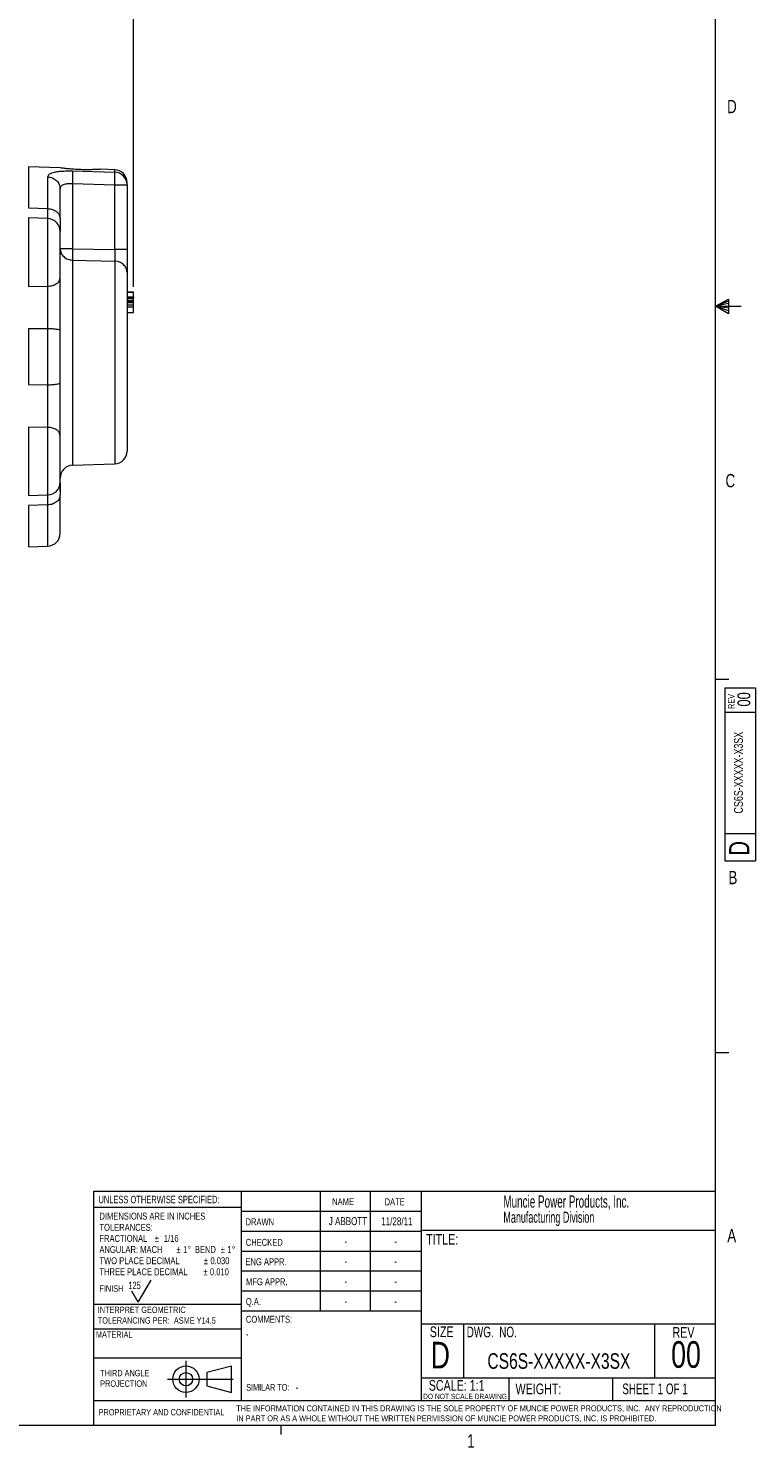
# Model space of a CAD drawing. Header units: inches. Extents: x 0.3 to 33.9, y 0.2 to 21.7.
# Tile 16 of 24: x 27.1 to 33.9, y 0.2 to 13.5. Entities that reach past the tile are written whole.
import ezdxf

# ---------------------------------------------------------------- set-up
doc = ezdxf.new("R2010")
doc.units = ezdxf.units.IN
doc.header["$MEASUREMENT"] = 0
doc.linetypes.add('CENTERX2', pattern=[0.8, 0.5, -0.1, 0.1, -0.1])
doc.layers.add('BORDER', color=7, linetype='Continuous', lineweight=15)
doc.layers.add('SLD-0', color=7, linetype='Continuous', lineweight=15)
doc.styles.add('SLDTEXTSTYLE0', font='TXT', dxfattribs={"width": 0.75})
doc.styles.add('SLDTEXTSTYLE1', font='TXT', dxfattribs={"width": 0.605})
doc.styles.add('SLDTEXTSTYLE2', font='TXT', dxfattribs={"width": 0.694444})
doc.styles.add('SLDTEXTSTYLE3', font='TXT', dxfattribs={"width": 0.6875})
doc.dimstyles.new('SLDDIMSTYLE0', dxfattribs={"dimtxt": 0.25, "dimasz": 0.13, "dimexe": 0, "dimexo": 0.0625, "dimgap": 0.0625, "dimtad": 0, "dimtih": 1, "dimtoh": 1, "dimdec": 4, "dimrnd": 1e-09, "dimzin": 12, "dimdsep": 46, "dimtxsty": 'SLDTEXTSTYLE0', "dimsah": 1, "dimcen": 0.09, "dimadec": 0, "dimazin": 3, "dimtfac": 1, "dimtdec": 4, "dimtofl": 0, "dimtmove": 0, "dimatfit": 3, "dimfxl": 1, "dimfrac": 2, "dimtolj": 1, "dimtzin": 12, "dimarcsym": 0})

# ---------------------------------------------------------------- blocks, each defined once
blk = doc.blocks.new('Block1')
at = {"layer": 'SLD-0', "color": 1, "linetype": 'CENTERX2'}
for p, q in [((3.162, 0.867), (3.162, 0.522)), ((2.989, 0.695), (3.334, 0.695))]:
    blk.add_line(p, q, dxfattribs=at)
at = {"layer": 'SLD-0', "color": 1}
for p, q in [((3.589, 0.818), (3.359, 0.758)), ((3.589, 0.571), (3.589, 0.818)), ((3.334, 0.695), (3.604, 0.695)), ((3.359, 0.758), (3.359, 0.632)), ((3.359, 0.632), (3.589, 0.571))]:
    blk.add_line(p, q, dxfattribs=at)
for radius in [0.124, 0.0629]:
    blk.add_circle((3.162, 0.695), radius, dxfattribs=at)
blk = doc.blocks.new('SW_NOTE_0')
at = {"layer": 'SLD-0', "color": 0, "char_height": 0.06, "attachment_point": 1, "style": 'SLDTEXTSTYLE0'}
for s, insert in [('THIRD ANGLE', (0, 0.077)), ('PROJECTION', (0, -0.022))]:
    blk.add_mtext(s, dxfattribs=dict(at, insert=insert))
blk = doc.blocks.new('SW_NOTE_1')
at = {"layer": 'SLD-0', "color": 0, "char_height": 0.055, "attachment_point": 1, "style": 'SLDTEXTSTYLE0'}
for s, insert in [('THE INFORMATION CONTAINED IN THIS DRAWING IS THE SOLE PROPERTY OF MUNCIE POWER PRODUCTS, INC.  ANY REPRODUCTION', (0, 0.071)), ('IN PART OR AS A WHOLE WITHOUT THE WRITTEN PERMISSION OF MUNCIE POWER PRODUCTS, INC. IS PROHIBITED.', (0, -0.023))]:
    blk.add_mtext(s, dxfattribs=dict(at, insert=insert))
blk = doc.blocks.new('SW_NOTE_2')
at = {"layer": 'SLD-0', "color": 0, "char_height": 0.065, "attachment_point": 1, "style": 'SLDTEXTSTYLE0'}
for s, insert in [('DIMENSIONS ARE IN INCHES', (0, 0.084)), ('TOLERANCES:', (0, -0.021)), ('FRACTIONAL', (0, -0.125)), ('%%p', (0.518, -0.125)), ('1/16', (0.604, -0.125)), ('ANGULAR: MACH', (0, -0.229)), ('%%p', (0.723, -0.229)), ('1', (0.785, -0.229)), ('%%d', (0.829, -0.229)), ('BEND', (0.895, -0.229)), ('%%p', (1.137, -0.229)), ('1', (1.199, -0.229)), ('%%d', (1.243, -0.229)), ('TWO PLACE DECIMAL', (0, -0.334)), ('%%p', (0.979, -0.334)), ('0.030', (1.041, -0.334)), ('THREE PLACE DECIMAL', (0, -0.438)), ('%%p', (0.974, -0.438)), ('0.010', (1.036, -0.438))]:
    blk.add_mtext(s, dxfattribs=dict(at, insert=insert))
blk = doc.blocks.new('SW_NOTE_3')
at = {"layer": 'SLD-0', "color": 0, "char_height": 0.06, "attachment_point": 1, "style": 'SLDTEXTSTYLE0'}
for s, insert in [('INTERPRET GEOMETRIC', (0, 0.077)), ('TOLERANCING PER:  ASME Y14.5', (0, -0.022))]:
    blk.add_mtext(s, dxfattribs=dict(at, insert=insert))
blk = doc.blocks.new('SW_NOTE_4')
at = {"layer": 'SLD-0', "color": 0, "attachment_point": 1, "style": 'SLDTEXTSTYLE1'}
for s, insert, char_height in [('Muncie Power Products, Inc.', (0, 0.147), 0.11458), ('Manufacturing Division', (0, -0.005), 0.10417)]:
    blk.add_mtext(s, dxfattribs=dict(at, insert=insert, char_height=char_height))
blk = doc.blocks.new('*D21')
at = {"layer": 'SLD-0'}
for p, q in [((24.024, 12.222), (24.024, 15.924)), ((28.066, 11.091), (28.066, 15.924)), ((24.024, 15.799), (25.427, 15.799)), ((25.566, 15.836), (25.515, 15.836)), ((25.515, 15.836), (25.515, 15.439)), ((26.524, 15.836), (26.575, 15.836)), ((26.575, 15.836), (26.575, 15.439)), ((28.066, 15.799), (26.664, 15.799)), ((25.515, 15.439), (25.566, 15.439)), ((26.575, 15.439), (26.524, 15.439))]:
    blk.add_line(p, q, dxfattribs=at)
for points in [[(24.024, 15.799), (24.154, 15.779), (24.154, 15.819)], [(28.066, 15.799), (27.936, 15.819), (27.936, 15.779)]]:
    blk.add_solid(points, dxfattribs=at)
at = {"layer": 'SLD-0', "char_height": 0.25, "attachment_point": 1, "style": 'SLDTEXTSTYLE0'}
for s, insert in [('4.04', (25.62, 16.209, -0.439)), ('102.7', (25.63, 15.761, -0.439))]:
    blk.add_mtext(s, dxfattribs=dict(at, insert=insert))

msp = doc.modelspace()

# ---------------------------------------------------------------- linework, layer by layer
at = {"color": 7, "linetype": 'Continuous', "lineweight": 15}
for p, q in [((27.37747, 12.20729), (27.08103, 12.21764)), ((27.26267, 11.82493), (27.26267, 12.12225)), ((27.49429, 12.17788), (27.89067, 12.1663)), ((27.89067, 12.18937), (27.75925, 12.19396)), ((27.49429, 12.05967), (27.49429, 11.44848)), ((27.49429, 12.05967), (27.89067, 12.04795)), ((27.89067, 11.43997), (27.89067, 12.04795)), ((27.89067, 12.04795), (28.00648, 12.04795)), ((28.00648, 12.04795), (28.00648, 11.43997)), ((27.08103, 11.8313), (27.26267, 11.82493)), ((27.26267, 11.73137), (27.08103, 11.73771)), ((27.49429, 11.44848), (27.89067, 11.43997)), ((27.49429, 11.34169), (27.89067, 11.33278)), ((27.08103, 11.09406), (27.26267, 11.09722)), ((28.00648, 11.04294), (28.06648, 11.04294)), ((28.06648, 11.04206), (28.00648, 11.04206)), ((28.00648, 11.04176), (28.06648, 11.04176)), ((28.00648, 11.04147), (28.06648, 11.04147)), ((28.00648, 10.99887), (28.06648, 10.99887)), ((28.00648, 10.98383), (28.06648, 10.98383)), ((28.00648, 10.96659), (28.06648, 10.96659)), ((28.00648, 10.95303), (28.06648, 10.95303)), ((28.06648, 10.93976), (28.00648, 10.93976)), ((28.06648, 10.9178), (28.00648, 10.9178)), ((28.06648, 10.90144), (28.00648, 10.90144)), ((28.00648, 10.85058), (28.06648, 10.85058)), ((27.26267, 10.69792), (27.08103, 10.69662)), ((27.08103, 10.69662), (27.08103, 10.17402)), ((27.26267, 10.17272), (27.26267, 10.69792)), ((27.08103, 10.17402), (27.26267, 10.17272)), ((27.26267, 9.77342), (27.08103, 9.77658)), ((27.49429, 9.41744), (27.89067, 9.43128)), ((27.08103, 9.13293), (27.26267, 9.13928)), ((27.37848, 9.17042), (27.37848, 9.13955)), ((27.26267, 9.04571), (27.08103, 9.03934)), ((27.08103, 8.653), (27.26267, 8.65935))]:
    msp.add_line(p, q, dxfattribs=at)
at = {"color": 8, "linetype": 'Continuous', "lineweight": 15}
for p, q in [((27.08103, 12.21764), (27.08103, 11.8313)), ((27.89067, 12.1663), (27.89067, 12.18937)), ((27.08103, 11.73771), (27.08103, 11.09406)), ((27.26267, 11.09722), (27.26267, 11.73137)), ((27.49429, 11.34169), (27.49429, 9.41744)), ((27.89067, 11.33278), (27.89067, 9.43128)), ((27.08103, 9.77658), (27.08103, 9.13293)), ((27.26267, 9.13928), (27.26267, 9.77342)), ((27.08103, 9.03934), (27.08103, 8.653)), ((27.26267, 8.65935), (27.26267, 9.04571))]:
    msp.add_line(p, q, dxfattribs=at)
at = {"color": 7, "linetype": 'Continuous', "lineweight": 15}
for centre, radius, start, end in [((27.88648, 12.06944), 0.12, 0, 88), ((27.88733, 12.0472), 0.11915, 0.363953, 88.393988), ((27.25848, 11.61144), 0.12, 0, 88), ((27.88648, 9.5512), 0.12, 272, 0), ((27.49848, 9.29751), 0.12, 92, 180), ((27.25848, 9.2592), 0.12, 272, 360), ((27.25848, 8.77927), 0.12, 272, 0)]:
    msp.add_arc(centre, radius, start, end, dxfattribs=at)
for points, knots in [([(27.26267, 12.12225), (27.26579, 12.13204), (27.27198, 12.15147), (27.31539, 12.16661), (27.36222, 12.1741), (27.40313, 12.17735), (27.4476, 12.17876), (27.47879, 12.17817), (27.49429, 12.17788)], [0, 0, 0, 0, 0.25722596, 0.51004716, 0.63510548, 0.75797202, 0.87973165, 1, 1, 1, 1]), ([(27.26267, 12.12225), (27.27797, 12.1201), (27.30859, 12.11581), (27.34673, 12.08928), (27.37331, 12.05214), (27.37676, 12.02294), (27.37848, 12.00833)], [0, 0, 0, 0, 0.25000014, 0.50000034, 0.74999994, 1, 1, 1, 1]), ([(27.4545, 12.19764), (27.43829, 12.19942), (27.40586, 12.20299), (27.37914, 12.20684), (27.37797, 12.207), (27.37746, 12.20707)], [0, 0, 0, 0, 0.36224622, 0.72456557, 1, 1, 1, 1]), ([(27.75924, 12.19372), (27.75931, 12.19372), (27.75949, 12.19373), (27.73664, 12.19228), (27.69616, 12.19043), (27.63988, 12.18925), (27.57384, 12.19004), (27.50845, 12.19312), (27.47122, 12.19624), (27.4545, 12.19764)], [0, 0, 0, 0, 0.09482811, 0.23832331, 0.38507298, 0.53853478, 0.69915364, 0.86496533, 1, 1, 1, 1]), ([(27.49429, 12.17788), (27.49465, 12.17405), (27.49538, 12.16641), (27.49569, 12.13842), (27.49538, 12.10165), (27.49465, 12.07367), (27.49429, 12.05967)], [0, 0, 0, 0, 0.25011364, 0.50000048, 0.74988636, 1, 1, 1, 1]), ([(27.89067, 12.04795), (27.89103, 12.06157), (27.89177, 12.08968), (27.89205, 12.12453), (27.89189, 12.14687), (27.89139, 12.16041), (27.89092, 12.16423), (27.89067, 12.1663)], [0, 0, 0, 0, 0.24177142, 0.49932118, 0.7003309, 0.83791544, 1, 1, 1, 1]), ([(27.37848, 12.00833), (27.37993, 12.01743), (27.38207, 12.0309), (27.39641, 12.04388), (27.41036, 12.05119), (27.42757, 12.05624), (27.44745, 12.05929), (27.47004, 12.06061), (27.48612, 12.05999), (27.49429, 12.05967)], [0, 0, 0, 0, 0.26493731, 0.39221223, 0.51680954, 0.63297437, 0.75169546, 0.87378729, 1, 1, 1, 1]), ([(27.37848, 11.73109), (27.37848, 11.76985), (27.37848, 11.84739), (27.37848, 11.94067), (27.37848, 11.98578), (27.37848, 12.00833)], [0, 0, 0, 0, 0.333260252, 0.666756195, 1, 1, 1, 1]), ([(28.00648, 12.04795), (28.00648, 12.05644), (28.00648, 12.06918), (28.00648, 12.06758), (28.00648, 12.06705)], [0, 0, 0, 0, 0.66655698, 1, 1, 1, 1]), ([(27.26267, 11.82493), (27.27797, 11.82316), (27.30859, 11.81963), (27.34673, 11.79777), (27.37331, 11.76718), (27.37676, 11.74312), (27.37848, 11.73109)], [0, 0, 0, 0, 0.25000005, 0.50000057, 0.75000057, 1, 1, 1, 1]), ([(27.37848, 11.73109), (27.37848, 11.70526), (27.37848, 11.65614), (27.37848, 11.63108), (27.37848, 11.6192)], [0, 0, 0, 0, 0.52594166, 1, 1, 1, 1]), ([(27.37848, 11.17532), (27.37848, 11.19692), (27.37848, 11.24119), (27.37848, 11.32262), (27.37848, 11.40532), (27.37848, 11.48131), (27.37848, 11.54541), (27.37848, 11.5903), (27.37848, 11.61202), (27.37848, 11.60934), (27.37848, 11.60862)], [0, 0, 0, 0, 0.13191301, 0.27034786, 0.40878272, 0.54069575, 0.67260876, 0.81104383, 0.94947861, 1, 1, 1, 1]), ([(27.37848, 11.44848), (27.3802, 11.43479), (27.38365, 11.40741), (27.41023, 11.3726), (27.44838, 11.34772), (27.47899, 11.3437), (27.49429, 11.34169)], [0, 0, 0, 0, 0.249999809, 0.499999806, 0.750000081, 1, 1, 1, 1]), ([(27.49429, 11.44848), (27.47899, 11.44848), (27.44838, 11.44848), (27.41023, 11.44848), (27.38365, 11.44848), (27.3802, 11.44848), (27.37848, 11.44848)], [0, 0, 0, 0, 0.24999993, 0.50000033, 0.7500001, 1, 1, 1, 1]), ([(27.49429, 11.44848), (27.49409, 11.4375), (27.49368, 11.41555), (27.49352, 11.38519), (27.49368, 11.35907), (27.49409, 11.34748), (27.49429, 11.34169)], [0, 0, 0, 0, 0.2500447, 0.50000024, 0.74995524, 1, 1, 1, 1]), ([(27.89067, 11.43997), (27.89093, 11.42567), (27.89136, 11.40157), (27.89145, 11.37089), (27.89124, 11.34818), (27.89086, 11.33782), (27.89067, 11.33278)], [0, 0, 0, 0, 0.32249374, 0.54318376, 0.77777711, 1, 1, 1, 1]), ([(28.00648, 11.43997), (28.00476, 11.43997), (28.00131, 11.43997), (27.97473, 11.43997), (27.93659, 11.43997), (27.90597, 11.43997), (27.89067, 11.43997)], [0, 0, 0, 0, 0.2499998, 0.50000062, 0.74999989, 1, 1, 1, 1]), ([(28.00648, 11.22558), (28.00476, 11.23932), (28.00131, 11.26681), (27.97473, 11.30175), (27.93659, 11.32672), (27.90597, 11.33076), (27.89067, 11.33278)], [0, 0, 0, 0, 0.2499998, 0.50000045, 0.74999985, 1, 1, 1, 1]), ([(28.00648, 11.43997), (28.00648, 11.41787), (28.00648, 11.37366), (28.00648, 11.31266), (28.00648, 11.26011), (28.00648, 11.2371), (28.00648, 11.22558)], [0, 0, 0, 0, 0.24984467, 0.49968699, 0.74963891, 1, 1, 1, 1]), ([(28.00648, 11.22558), (28.00648, 11.20263), (28.00648, 11.15575), (28.00648, 11.05932), (28.00648, 10.94382), (28.00648, 10.8111), (28.00648, 10.66729), (28.00648, 10.51878), (28.00648, 10.37218), (28.00648, 10.23077), (28.00648, 10.0946), (28.00648, 9.96418), (28.00648, 9.8434), (28.00648, 9.73841), (28.00648, 9.65408), (28.00648, 9.59426), (28.00648, 9.55779), (28.00648, 9.55337), (28.00648, 9.5512)], [0, 0, 0, 0, 0.05942548, 0.12141017, 0.18522662, 0.25000001, 0.31477339, 0.37858985, 0.44057453, 0.50000001, 0.55942548, 0.62141016, 0.68522661, 0.75, 0.81477339, 0.87858984, 0.94057453, 1, 1, 1, 1]), ([(27.26267, 11.09722), (27.27797, 11.09869), (27.30859, 11.10163), (27.34673, 11.11982), (27.37331, 11.14528), (27.37676, 11.16531), (27.37848, 11.17532)], [0, 0, 0, 0, 0.25000018, 0.50000083, 0.75000079, 1, 1, 1, 1]), ([(27.26267, 10.69792), (27.2627, 10.70644), (27.26277, 10.72486), (27.26287, 10.75656), (27.26295, 10.78849), (27.26301, 10.82091), (27.26306, 10.85435), (27.2631, 10.90957), (27.26306, 10.97296), (27.26292, 11.0417), (27.26276, 11.07783), (27.26267, 11.09722)], [0, 0, 0, 0, 0.06017951, 0.13011373, 0.22233811, 0.28341208, 0.35790137, 0.45761697, 0.67746228, 0.82693575, 1, 1, 1, 1]), ([(27.37848, 10.68019), (27.37848, 10.72452), (27.37848, 10.81314), (27.37848, 10.94481), (27.37848, 11.06935), (27.37848, 11.14), (27.37848, 11.17532)], [0, 0, 0, 0, 0.25062751, 0.50100173, 0.75057764, 1, 1, 1, 1]), ([(28.06648, 10.99887), (28.06648, 11.00003), (28.06648, 11.00457), (28.06648, 11.01433), (28.06648, 11.02786), (28.06648, 11.03867), (28.06648, 11.0407), (28.06648, 11.04147)], [0, 0, 0, 0, 0.04482036, 0.17511398, 0.42442556, 0.78064412, 1, 1, 1, 1]), ([(28.06648, 10.99887), (28.06648, 10.9975), (28.06648, 10.99418), (28.06648, 10.98957), (28.06648, 10.98612), (28.06648, 10.98417), (28.06648, 10.98393), (28.06648, 10.98383)], [0, 0, 0, 0, 0.1913109, 0.4624584, 0.755434, 0.89960064, 1, 1, 1, 1]), ([(28.06648, 10.96659), (28.06648, 10.96694), (28.06648, 10.96784), (28.06648, 10.97375), (28.06648, 10.97948), (28.06648, 10.98352), (28.06648, 10.98383)], [0, 0, 0, 0, 0.23556405, 0.59219146, 0.96837156, 1, 1, 1, 1]), ([(28.06648, 10.95303), (28.06648, 10.95388), (28.06648, 10.95597), (28.06648, 10.95957), (28.06648, 10.9632), (28.06648, 10.96601), (28.06648, 10.9664), (28.06648, 10.96659)], [0, 0, 0, 0, 0.1040664, 0.25607962, 0.50744709, 0.77248085, 1, 1, 1, 1]), ([(28.06648, 10.93976), (28.06648, 10.9399), (28.06648, 10.94023), (28.06648, 10.94274), (28.06648, 10.94623), (28.06648, 10.94984), (28.06648, 10.95204), (28.06648, 10.95303)], [0, 0, 0, 0, 0.17704909, 0.43190559, 0.69291506, 0.8626961, 1, 1, 1, 1]), ([(28.06648, 10.9178), (28.06648, 10.91788), (28.06648, 10.92188), (28.06648, 10.92873), (28.06648, 10.93619), (28.06648, 10.94019), (28.06648, 10.94062), (28.06648, 10.94079)], [0, 0, 0, 0, 0.00632566, 0.31517839, 0.63444329, 0.85579843, 1, 1, 1, 1]), ([(28.06648, 10.90144), (28.06648, 10.90286), (28.06648, 10.90624), (28.06648, 10.91136), (28.06648, 10.91537), (28.06648, 10.91752), (28.06648, 10.91773), (28.06648, 10.9178)], [0, 0, 0, 0, 0.170526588, 0.405102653, 0.725017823, 0.902481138, 1, 1, 1, 1]), ([(28.06648, 10.85058), (28.06648, 10.8511), (28.06648, 10.85264), (28.06648, 10.86306), (28.06648, 10.87723), (28.06648, 10.89003), (28.06648, 10.89688), (28.06648, 10.9004), (28.06648, 10.90144)], [0, 0, 0, 0, 0.14490829, 0.42914025, 0.73748587, 0.87560601, 0.96337003, 1, 1, 1, 1]), ([(27.37848, 10.68019), (27.37676, 10.68246), (27.37331, 10.68701), (27.34673, 10.69279), (27.30859, 10.69692), (27.27797, 10.69759), (27.26267, 10.69792)], [0, 0, 0, 0, 0.24999983, 0.49999954, 0.75000001, 1, 1, 1, 1]), ([(27.37848, 10.19045), (27.37848, 10.27208), (27.37848, 10.43532), (27.37848, 10.59857), (27.37848, 10.68019)], [0, 0, 0, 0, 0.5, 1, 1, 1, 1]), ([(27.26267, 10.17272), (27.27797, 10.17306), (27.30859, 10.17372), (27.34673, 10.17785), (27.37331, 10.18363), (27.37676, 10.18818), (27.37848, 10.19045)], [0, 0, 0, 0, 0.24999999, 0.50000046, 0.75000017, 1, 1, 1, 1]), ([(27.26267, 9.77342), (27.26276, 9.79281), (27.26292, 9.82895), (27.26306, 9.89768), (27.2631, 9.96107), (27.26306, 10.0163), (27.26301, 10.04974), (27.26295, 10.08216), (27.26287, 10.11408), (27.26277, 10.14578), (27.2627, 10.1642), (27.26267, 10.17272)], [0, 0, 0, 0, 0.173064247, 0.322537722, 0.542383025, 0.64209863, 0.716587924, 0.777661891, 0.869886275, 0.939820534, 1, 1, 1, 1]), ([(27.37848, 9.69532), (27.37848, 9.73064), (27.37848, 9.8013), (27.37848, 9.92583), (27.37848, 10.0575), (27.37848, 10.14612), (27.37848, 10.19045)], [0, 0, 0, 0, 0.24942242, 0.49899827, 0.74937248, 1, 1, 1, 1]), ([(27.37848, 9.69532), (27.37676, 9.70533), (27.37331, 9.72536), (27.34673, 9.75082), (27.30859, 9.76901), (27.27797, 9.77195), (27.26267, 9.77342)], [0, 0, 0, 0, 0.24999921, 0.49999917, 0.74999982, 1, 1, 1, 1]), ([(27.37848, 9.26202), (27.37848, 9.2613), (27.37848, 9.25862), (27.37848, 9.28034), (27.37848, 9.32523), (27.37848, 9.38934), (27.37848, 9.46533), (27.37848, 9.54802), (27.37848, 9.62946), (27.37848, 9.67372), (27.37848, 9.69532)], [0, 0, 0, 0, 0.05052139, 0.18895617, 0.32739124, 0.45930425, 0.59121728, 0.72965214, 0.86808699, 1, 1, 1, 1]), ([(27.37845, 9.17042), (27.37844, 9.17957), (27.37844, 9.20434), (27.37817, 9.22563), (27.37771, 9.24153), (27.37682, 9.24405), (27.37644, 9.24512)], [0, 0, 0, 0, 0.20071648, 0.54305224, 0.8045247, 1, 1, 1, 1]), ([(27.37848, 9.13955), (27.37676, 9.12752), (27.37331, 9.10346), (27.34673, 9.07287), (27.30859, 9.05101), (27.27797, 9.04748), (27.26267, 9.04571)], [0, 0, 0, 0, 0.24999943, 0.49999943, 0.74999995, 1, 1, 1, 1]), ([(27.26267, 9.04571), (27.26276, 9.06033), (27.26292, 9.08756), (27.26306, 9.11995), (27.26307, 9.13252), (27.26308, 9.13945)], [0, 0, 0, 0, 0.34208042, 0.63753154, 1, 1, 1, 1]), ([(27.37848, 8.77927), (27.37848, 8.78142), (27.37848, 8.7857), (27.37848, 8.82004), (27.37848, 8.87331), (27.37848, 8.94582), (27.37848, 9.03324), (27.37848, 9.10437), (27.37848, 9.13955)], [0, 0, 0, 0, 0.172754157, 0.344354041, 0.514512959, 0.679754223, 0.841651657, 1, 1, 1, 1])]:
    msp.add_open_spline(points, degree=3, knots=knots, dxfattribs=at)
at = {"color": 8, "linetype": 'Continuous', "lineweight": 15}
for points, knots in [([(27.26308, 11.73152), (27.26307, 11.73835), (27.26306, 11.75084), (27.26292, 11.78308), (27.26276, 11.81032), (27.26267, 11.82493)], [0, 0, 0, 0, 0.35928483, 0.65621134, 1, 1, 1, 1]), ([(27.37848, 9.25144), (27.37848, 9.2401), (27.37848, 9.22165), (27.37848, 9.18466), (27.37848, 9.17042)], [0, 0, 0, 0, 0.61498124, 1, 1, 1, 1])]:
    msp.add_open_spline(points, degree=3, knots=knots, dxfattribs=at)
at = {"layer": 'BORDER'}
for p, q in [((27.6942, 0.6448), (27.6942, 2.60915)), ((27.6942, 2.60915), (33.52288, 2.60915)), ((29.07565, 2.60915), (29.07565, 0.6448)), ((29.81658, 2.60915), (29.81658, 1.48415)), ((30.28511, 2.60915), (30.28511, 1.48415)), ((30.76416, 2.60915), (30.76416, 0.6448)), ((29.07565, 2.45481), (27.6942, 2.45481)), ((29.07565, 2.42165), (30.76416, 2.42165)), ((29.07565, 2.23415), (30.76416, 2.23415)), ((30.76416, 2.242), (33.52288, 2.242)), ((29.07565, 2.04665), (30.76416, 2.04665)), ((28.11103, 1.56667), (28.23103, 1.77452)), ((30.76416, 1.85915), (29.07565, 1.85915)), ((28.11103, 1.56667), (28.05103, 1.67059)), ((30.76416, 1.67165), (29.07565, 1.67165)), ((27.6942, 1.54993), (29.07565, 1.54993)), ((30.76416, 1.48415), (29.07259, 1.48415)), ((30.76416, 1.36466), (33.52288, 1.36466)), ((31.1597, 1.36466), (31.1597, 0.85768)), ((32.95094, 1.36466), (32.95094, 0.85768)), ((27.6942, 1.31731), (29.07565, 1.31731)), ((27.6942, 1.04731), (29.07565, 1.04731)), ((30.76416, 0.85768), (33.52288, 0.85768)), ((31.5873, 0.85768), (31.5873, 0.6448)), ((32.55921, 0.85768), (32.55921, 0.6448)), ((27.69114, 0.6448), (27.69114, 0.4106)), ((27.69114, 0.6448), (33.52288, 0.6448))]:
    msp.add_line(p, q, dxfattribs=at)
at = {"layer": 'SLD-0'}
for p, q in [((33.52288, 0.4106), (33.52288, 21.4106)), ((33.52288, 10.9106), (33.64687, 10.97614)), ((33.64687, 10.95768), (33.52288, 10.9106)), ((33.64687, 10.93372), (33.52288, 10.9106)), ((33.64687, 10.97614), (33.64687, 10.83733)), ((33.64687, 10.89135), (33.52288, 10.9106)), ((33.64687, 10.86464), (33.52288, 10.9106)), ((33.64687, 10.83733), (33.52288, 10.9106)), ((33.52288, 10.9106), (33.76592, 10.9106)), ((33.52288, 7.4106), (33.64788, 7.4106)), ((33.61007, 7.33155), (33.89987, 7.33155)), ((33.61007, 7.33155), (33.61007, 5.70895)), ((33.89987, 7.33155), (33.89987, 5.70895)), ((33.89987, 7.09941), (33.61007, 7.09941)), ((33.61007, 5.96501), (33.89987, 5.96501)), ((33.61007, 5.70895), (33.89987, 5.70895)), ((33.52288, 3.9106), (33.64788, 3.9106)), ((33.52288, 0.4106), (0.52288, 0.4106)), ((29.44788, 0.4106), (29.44788, 0.3258))]:
    msp.add_line(p, q, dxfattribs=at)

# ---------------------------------------------------------------- block references
at = {"color": 7, "linetype": 'Continuous'}
msp.add_blockref('Block1', (25.39646, 0.1508), dxfattribs=at)
at = {"layer": 'SLD-0'}
for name, p in [('SW_NOTE_4', (31.53501, 2.42217)), ('SW_NOTE_2', (27.74737, 2.32361)), ('SW_NOTE_3', (27.73135, 1.44904)), ('SW_NOTE_0', (27.7542, 0.85635)), ('SW_NOTE_1', (29.03006, 0.52905))]:
    msp.add_blockref(name, p, dxfattribs=at)

# ---------------------------------------------------------------- texts
at = {"color": 7, "linetype": 'Continuous', "lineweight": 0, "char_height": 0.125, "attachment_point": 1, "style": 'SLDTEXTSTYLE0'}
for s, insert in [('D', (33.6323, 12.84506)), ('C', (33.61746, 9.33603)), ('B', (33.64505, 5.61286)), ('A', (33.63405, 2.25433)), ('1', (31.19544, 0.32903))]:
    msp.add_mtext(s, dxfattribs=dict(at, insert=insert))
at = {"color": 7, "linetype": 'Continuous', "lineweight": 0, "rotation": 90, "style": 'SLDTEXTSTYLE0'}
for s, insert, char_height, attachment_point in [('REV', (33.64215, 7.13138), 0.06, 1), ('00', (33.72971, 7.22198), 0.12, 2), ('CS6S-XXXXX-X3SX', (33.697, 6.53463), 0.0833333, 2), ('D', (33.65132, 5.75594), 0.19, 1)]:
    msp.add_mtext(s, dxfattribs=dict(at, insert=insert, char_height=char_height, attachment_point=attachment_point))
at = {"layer": 'BORDER', "style": 'SLDTEXTSTYLE0'}
for s, insert, char_height, attachment_point in [('125', (28.01793, 1.76076), 0.07, 1), ('00', (33.24733, 1.20242), 0.25, 2), ('CS6S-XXXXX-X3SX', (32.05542, 1.08917), 0.1458333, 2), ('-', (29.58809, 0.79987), 0.0625, 1), ('PROPRIETARY AND CONFIDENTIAL', (27.73944, 0.56619), 0.06, 1)]:
    msp.add_mtext(s, dxfattribs=dict(at, insert=insert, char_height=char_height, attachment_point=attachment_point))
at = {"layer": 'SLD-0'}
for s, insert, char_height, attachment_point, style in [('UNLESS OTHERWISE SPECIFIED:', (27.73776, 2.56602), 0.07, 1, 'SLDTEXTSTYLE0'), ('NAME', (29.92933, 2.54334), 0.065, 1, 'SLDTEXTSTYLE0'), ('DATE', (30.4211, 2.54161), 0.065, 1, 'SLDTEXTSTYLE0'), ('DRAWN', (29.11723, 2.35436), 0.065, 1, 'SLDTEXTSTYLE0'), ('J ABBOTT', (30.07753, 2.3655), 0.075, 2, 'SLDTEXTSTYLE0'), ('11/28/11', (30.5363, 2.36436), 0.075, 2, 'SLDTEXTSTYLE0'), ('CHECKED', (29.11936, 2.162), 0.065, 1, 'SLDTEXTSTYLE0'), ('-', (30.05737, 2.17686), 0.075, 2, 'SLDTEXTSTYLE0'), ('-', (30.52589, 2.17686), 0.075, 2, 'SLDTEXTSTYLE0'), ('TITLE:', (30.81002, 2.20751), 0.1, 1, 'SLDTEXTSTYLE0'), ('ENG APPR.', (29.11647, 1.97948), 0.065, 1, 'SLDTEXTSTYLE0'), ('-', (30.05737, 1.98936), 0.075, 2, 'SLDTEXTSTYLE0'), ('-', (30.52589, 1.98936), 0.075, 2, 'SLDTEXTSTYLE0'), ('MFG APPR.', (29.12142, 1.79226), 0.065, 1, 'SLDTEXTSTYLE0'), ('-', (30.05737, 1.80186), 0.075, 2, 'SLDTEXTSTYLE0'), ('-', (30.52589, 1.80186), 0.075, 2, 'SLDTEXTSTYLE0'), ('FINISH', (27.74662, 1.72599), 0.06, 1, 'SLDTEXTSTYLE0'), ('Q.A.', (29.11979, 1.60634), 0.065, 1, 'SLDTEXTSTYLE0'), ('-', (30.05737, 1.61436), 0.075, 2, 'SLDTEXTSTYLE0'), ('-', (30.52589, 1.61436), 0.075, 2, 'SLDTEXTSTYLE0'), ('COMMENTS:', (29.12067, 1.44042), 0.065, 1, 'SLDTEXTSTYLE0'), ('SIZE', (30.84491, 1.34), 0.1, 1, 'SLDTEXTSTYLE0'), ('DWG.  NO.', (31.19141, 1.3386), 0.1, 1, 'SLDTEXTSTYLE2'), ('REV', (33.12071, 1.33469), 0.1, 1, 'SLDTEXTSTYLE0'), ('MATERIAL', (27.71414, 1.29434), 0.06, 1, 'SLDTEXTSTYLE0'), ('-', (29.12088, 1.29987), 0.0625, 1, 'SLDTEXTSTYLE0'), ('D', (30.8528, 1.19694), 0.25, 1, 'SLDTEXTSTYLE0'), ('SIMILAR TO:', (29.12367, 0.79987), 0.0625, 1, 'SLDTEXTSTYLE0'), ('SCALE: 1:1', (30.83503, 0.8377), 0.1, 1, 'SLDTEXTSTYLE0'), ('WEIGHT:', (31.64911, 0.80482), 0.1, 1, 'SLDTEXTSTYLE0'), ('SHEET 1 OF 1', (32.65008, 0.80515), 0.1, 1, 'SLDTEXTSTYLE3'), ('DO NOT SCALE DRAWING', (31.17503, 0.70917), 0.05, 2, 'SLDTEXTSTYLE0')]:
    msp.add_mtext(s, dxfattribs=dict(at, insert=insert, char_height=char_height, attachment_point=attachment_point, style=style))

# ---------------------------------------------------------------- dimensions: what is measured, and where the dimension line sits
dim = msp.add_linear_dim(base=(28.06648, 15.79879), p1=(24.02398, 12.1717), p2=(28.06648, 11.04147), dimstyle='SLDDIMSTYLE0', dxfattribs=at)
dim.commit()
dim.dimension.update_dxf_attribs({"geometry": '*D21', "text_midpoint": (26.04523, 15.79879), "dimtype": 160})

doc.saveas('drawing.dxf')
